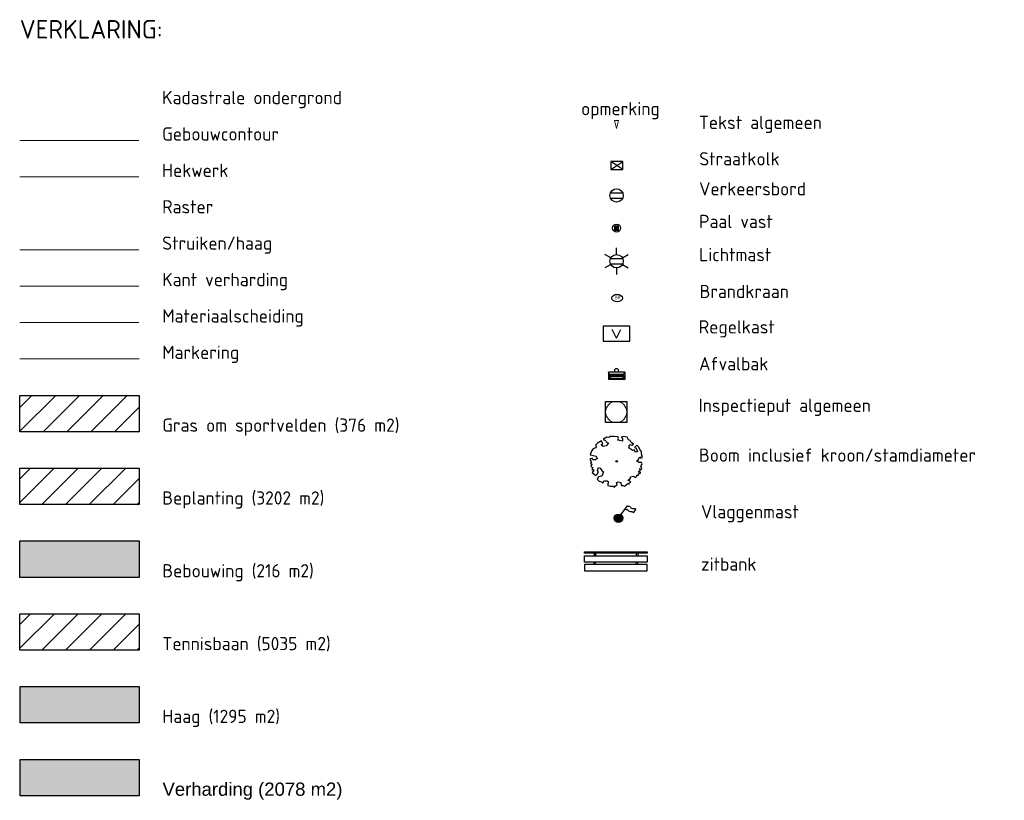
# Model space of a CAD drawing. Header units: metres. Extents: x 102852 to 106916, y 385458 to 392749.
# Tile 23 of 25: x 104936 to 104973, y 386213 to 386243. Entities that reach past the tile are written whole.
import ezdxf
from ezdxf.enums import TextEntityAlignment as Align

# ---------------------------------------------------------------- set-up
doc = ezdxf.new("R2010")
doc.units = ezdxf.units.M
for name, color, linetype, lineweight in [('0-BEBOUWING', 7, 'Continuous', 30), ('0-BEPLANTING', 14, 'Continuous', 30), ('0-GRAS OM SPORTVELDEN', 2, 'Continuous', 30), ('0-HAAG', 82, 'Continuous', 30), ('0-TENNISBAAN', 160, 'Continuous', 30), ('B-WE-GR-BOOM-S', 90, 'Continuous', 30), ('B-WE-GR-GROND-S', 32, 'Continuous', 30), ('B-WE-GR-STRUIK-G', 90, 'Continuous', 13), ('B-WE-IE-GEBOUW-G', 10, 'Continuous', 0), ('B-WE-IE-MEUBILAIR_WEGMEUBILAIR-S', 7, 'Continuous', 30), ('B-WE-IE-OV-LICHTMAST-S', 40, 'Continuous', 30), ('B-WE-IE-TERREINAFSCHEIDING_KUNSTMATIG_HEKWERK-G', 6, 'Continuous', 0), ('B-WE-KL-DATA_CAI_KAST-S', 90, 'Continuous', 30), ('B-WE-KL-WATER_BRANDLEIDING_BRANDHYDRANT-S', 150, 'Continuous', 30), ('B-WE-RI-HWA_KOLK_STRAATKOLK-S', 150, 'Continuous', 30), ('B-WE-RI-INSPECTIEPUT_ALGEMEEN-S', 7, 'Continuous', 30), ('B-WE-VH-KANTVERHARDING-G', 60, 'Continuous', 13), ('B-WE-VH-MATERIAALGRENS-G', 31, 'Continuous', 13), ('B-WE-VV-MARKERING-G', 7, 'Continuous', 13), ('X-XX-AL-LEGENDA-T35', 50, 'Continuous', 30), ('X-XX-AL-TEKST_ALGEMEEN-T', 1, 'Continuous', 13)]:
    doc.layers.add(name, color=color, linetype=linetype, lineweight=lineweight)
doc.styles.add('NLCS-ISO', font='NLCS-ISO.ttf')
doc.styles.add('NLCS-ISO-M200-T25', font='NLCS-ISO.ttf', dxfattribs={"height": 0.5})
doc.styles.add('NLCS-ISO-M200-T35', font='NLCS-ISO.ttf', dxfattribs={"height": 0.7})
doc.styles.add('NLCS_25', font='NLCS-ISO.ttf', dxfattribs={"height": 2.5})
doc.styles.add('Style-Arial', font='arial.ttf')
pattern_1 = [(45, (1809.00106, 700.7961), (-0.4490128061, 0.4490128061), [])]

# ---------------------------------------------------------------- blocks, each defined once
blk = doc.blocks.new('SIE-WEG_ZITBANK_MET_LEUNING')
blk.add_hatch(color=256).paths.add_polyline_path([(-5.91, 1.52), (-5.91, 1.81), (5.91, 1.81), (5.91, 1.52)])
for p, q in [((-4.13, 1.52), (-4.13, 1.03)), ((-3.84, 1.52), (-3.84, 1.03)), ((3.84, 1.52), (3.84, 1.03)), ((4.13, 1.52), (4.13, 1.03)), ((-4.13, -0.63), (-4.13, -0.15)), ((-3.84, -0.63), (-3.84, -0.15)), ((3.84, -0.63), (3.84, -0.15)), ((4.13, -0.63), (4.13, -0.15))]:
    blk.add_line(p, q)
for points in [[(-5.91, 1.52), (-5.91, 1.81), (5.91, 1.81), (5.91, 1.52)], [(5.91, 1.03), (5.91, -0.15), (-5.91, -0.15), (-5.91, 1.03)], [(-5.91, -0.63), (-5.91, -1.81), (5.91, -1.81), (5.91, -0.63)]]:
    blk.add_3dface(points)
blk = doc.blocks.new('SIE-WEG_PAAL_VAST')
blk.add_hatch(color=256).paths.add_polyline_path([(-0.37, -0.37), (-0.37, 0.37), (0.37, 0.37), (0.37, -0.37)])
blk.add_circle((0, 0), 0.75)
blk.add_3dface([(0.37, 0.37), (-0.37, 0.37), (-0.37, -0.37), (0.37, -0.37)])
at = {"style": 'NLCS-ISO'}
blk.add_attdef('TYPE', (0, 0), '', height=1.75, dxfattribs=at)
blk = doc.blocks.new('B-SIE-WEG_LICHTMAST-SO')
at = {"ltscale": 0.1}
for p, q in [((0, 1.27), (0, 2.53)), ((-1.1, 0.63), (-2.19, 1.27)), ((1.1, 0.63), (2.19, 1.27)), ((-1.1, -0.63), (-2.19, -1.27)), ((0, -1.27), (0, -2.53)), ((1.1, -0.63), (2.19, -1.27))]:
    blk.add_line(p, q, dxfattribs=at)
at = {"flags": 128}
for points in [[(-1.16, 0.5), (1.16, 0.5)], [(-1.16, -0.5), (1.16, -0.5)]]:
    blk.add_lwpolyline(points, dxfattribs=at)
at = {"ltscale": 0.1}
blk.add_circle((0, 0), 1.27, dxfattribs=at)
at = {"style": 'NLCS-ISO'}
blk.add_attdef('TYPE', text='', height=1.8, dxfattribs=at).set_placement((0, 2.53), align=Align.BOTTOM_CENTER)
blk = doc.blocks.new('SIE-WEG_VERKEERSBORD_ROND')
for p, q in [((-1.15, 0.5), (1.15, 0.5)), ((-1.15, -0.5), (1.15, -0.5))]:
    blk.add_line(p, q)
blk.add_circle((0, 0), 1.25)
blk = doc.blocks.new('SIE-WEG_AFVALBAK_TYPE_02')
at = {"linetype": 'Continuous'}
for p, q in [((1.56, -0.35), (-1.56, -0.35)), ((-1.33, -0.76), (-1.56, -0.35)), ((-1.33, -0.99), (-1.56, -1.72)), ((1.56, -1.72), (-1.56, -1.72)), ((1.33, -0.76), (-1.33, -0.76)), ((-1.33, -0.99), (-1.33, -0.76)), ((1.33, -0.99), (-1.33, -0.99)), ((-1.18, -1.16), (-1.3, -1.55)), ((1.3, -1.55), (-1.3, -1.55)), ((1.18, -1.16), (-1.18, -1.16)), ((1.18, -1.16), (1.3, -1.55)), ((1.33, -0.76), (1.56, -0.35)), ((1.33, -0.99), (1.33, -0.76)), ((1.33, -0.99), (1.56, -1.72))]:
    blk.add_line(p, q, dxfattribs=at)
for p, q in [((-1.56, -0.35), (-1.56, -1.72)), ((1.56, -0.35), (1.56, -1.72))]:
    blk.add_line(p, q)
blk.add_circle((0, 0), 0.354, dxfattribs=at)
blk = doc.blocks.new('SKL-WATER_BRANDHYDRANT-SO')
blk.add_ellipse((0, 0), major_axis=(-1.02, 0), ratio=0.685994)
at = {"style": 'NLCS-ISO'}
blk.add_text('BR', height=0.562, dxfattribs=at).set_placement((-0.42, -0.22))
blk = doc.blocks.new('B-SRI-PUT_VWA-SO')
at = {"lineweight": 0}
blk.add_circle((0, 0), 2, dxfattribs=at)
blk.add_3dface([(-2, 2), (2, 2), (2, -2), (-2, -2)])
blk.add_3dface([(2, -2), (2, 2), (-2, 2), (-2, -2)], dxfattribs=at)
blk = doc.blocks.new('Straatkolk 300x450')
at = {"layer": 'B-WE-RI-HWA_KOLK_STRAATKOLK-S'}
for p, q in [((-1.13, -0.75), (1.13, 0.75)), ((1.13, -0.75), (-1.13, 0.75))]:
    blk.add_line(p, q, dxfattribs=at)
blk.add_3dface([(-1.13, -0.75), (1.13, -0.75), (1.13, 0.75), (-1.13, 0.75)], dxfattribs=at)
blk = doc.blocks.new('SKL-DATA_TERREINKAST-SO')
for q in [(-0.82, 0.8), (0.82, 0.8)]:
    blk.add_line((0, -0.84), q)
blk.add_3dface([(2.52, 1.41), (-2.52, 1.41), (-2.52, -1.41), (2.52, -1.41)])
at = {"style": 'NLCS-ISO'}
blk.add_attdef('TYPE', text='', height=1.75, dxfattribs=at).set_placement((-0.17, 3.44), align=Align.MIDDLE_CENTER)
blk = doc.blocks.new('opmerking')
at = {"layer": 'X-XX-AL-TEKST_ALGEMEEN-T'}
for p, q in [((-0.37, 1.5), (0, 0)), ((0.37, 1.5), (-0.37, 1.5)), ((0.37, 1.5), (0, 0))]:
    blk.add_line(p, q, dxfattribs=at)
blk = doc.blocks.new('opmerkingen')
at = {"layer": 'B-WE-GR-GROND-S'}
blk.add_blockref('opmerking', (0, 0), dxfattribs=at)
at = {"layer": 'X-XX-AL-TEKST_ALGEMEEN-T', "color": 7, "style": 'NLCS-ISO-M200-T25'}
blk.add_attdef('OPMERKINGEN', (0, 0), '', height=1.8, dxfattribs=at)
blk = doc.blocks.new('SIE-WEG_VLAGGEMAST')
blk.add_hatch(color=256).paths.add_polyline_path([(0.8, 0, 1), (-0.8, 0, 1)])
for p, q in [((0.46, 0.65), (1.69, 2.33)), ((2.82, 1.04), (3.26, 1.64))]:
    blk.add_line(p, q)
blk.add_circle((0, 0), 0.8)
for points in [[(1.69, 2.33), (1.85, 2.27), (2.03, 2.26), (2.21, 2.17), (2.34, 1.99), (2.66, 1.87), (2.98, 1.85), (3.19, 1.77), (3.26, 1.64)], [(1.26, 1.74), (1.42, 1.68), (1.6, 1.67), (1.77, 1.57), (1.91, 1.4), (2.23, 1.28), (2.55, 1.26), (2.76, 1.18), (2.82, 1.04)]]:
    blk.add_spline(points, degree=3)

msp = doc.modelspace()

# ---------------------------------------------------------------- hatches: boundary and pattern name
at = {"layer": '0-BEBOUWING', "true_color": 0x636466}
msp.add_hatch(color=251, dxfattribs=at).paths.add_polyline_path([(104935.961, 386221.657), (104935.961, 386223.031), (104940.461, 386223.031), (104940.461, 386221.657)])
at = {"layer": '0-BEBOUWING', "true_color": 0x939598, "extrusion": (0, 0, -1)}
msp.add_hatch(color=252, dxfattribs=at).paths.add_polyline_path([(-104940.466, 386213.412), (-104940.466, 386214.787), (-104935.966, 386214.787), (-104935.966, 386213.412)])
at = {"layer": '0-BEPLANTING'}
h = msp.add_hatch(dxfattribs=at)
h.set_pattern_fill('ANSI31', color=256, scale=0.01, pattern_type=2)
h.set_pattern_definition(pattern_1)
h.paths.add_polyline_path([(104935.96, 386224.406), (104935.959, 386225.78), (104940.459, 386225.78), (104940.459, 386224.406)])
at = {"layer": '0-GRAS OM SPORTVELDEN'}
h = msp.add_hatch(dxfattribs=at)
h.set_pattern_fill('ANSI31', color=256, scale=0.01, pattern_type=2)
h.set_pattern_definition(pattern_1)
h.paths.add_polyline_path([(104935.958, 386227.154), (104935.957, 386228.528), (104940.457, 386228.528), (104940.457, 386227.154)])
at = {"layer": '0-HAAG', "ltscale": 0.2, "true_color": 0x136734, "extrusion": (0, 0, -1)}
msp.add_hatch(color=116, dxfattribs=at).paths.add_polyline_path([(-104940.464, 386216.161), (-104940.464, 386217.535), (-104935.964, 386217.535), (-104935.965, 386216.161)])
at = {"layer": '0-TENNISBAAN'}
h = msp.add_hatch(dxfattribs=at)
h.set_pattern_fill('ANSI31', color=256, scale=0.01, pattern_type=2)
h.set_pattern_definition([(45, (1809.0044, 695.2995), (-0.4490128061, 0.4490128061), [])])
h.paths.add_polyline_path([(104935.963, 386218.909), (104935.962, 386220.283), (104940.462, 386220.283), (104940.462, 386218.909)])

# ---------------------------------------------------------------- linework, layer by layer
for points in [[(104935.958, 386227.154), (104935.957, 386228.528), (104940.457, 386228.528), (104940.457, 386227.154)], [(104935.96, 386224.406), (104935.959, 386225.78), (104940.459, 386225.78), (104940.459, 386224.406)], [(104935.961, 386221.657), (104935.961, 386223.031), (104940.461, 386223.031), (104940.461, 386221.657)], [(104935.963, 386218.909), (104935.962, 386220.283), (104940.462, 386220.283), (104940.462, 386218.909)], [(104935.965, 386216.161), (104935.964, 386217.535), (104940.464, 386217.535), (104940.464, 386216.161)], [(104935.966, 386213.412), (104935.966, 386214.787), (104940.466, 386214.787), (104940.466, 386213.412)]]:
    msp.add_3dface(points)
at = {"layer": 'B-WE-GR-BOOM-S', "linetype": 'Continuous', "flags": 128}
msp.add_lwpolyline([(104959.03, 386226.746), (104958.996, 386226.83), (104958.929, 386226.855), (104958.879, 386226.947), (104958.745, 386226.981), (104958.661, 386226.947), (104958.712, 386226.897), (104958.703, 386226.805), (104958.535, 386226.838), (104958.56, 386226.905), (104958.527, 386226.981), (104958.46, 386226.964), (104958.393, 386226.981), (104958.259, 386226.972), (104958.192, 386226.939), (104958.1, 386226.955), (104957.982, 386226.863), (104958.066, 386226.822), (104958.091, 386226.771), (104958.175, 386226.729), (104958.091, 386226.62), (104957.982, 386226.596), (104957.907, 386226.662), (104957.966, 386226.686), (104957.915, 386226.813), (104957.764, 386226.729), (104957.689, 386226.646), (104957.731, 386226.612), (104957.689, 386226.545), (104957.605, 386226.512), (104957.547, 386226.453), (104957.488, 386226.285), (104957.714, 386226.227), (104957.748, 386226.151), (104957.689, 386226.101), (104957.589, 386226.101), (104957.569, 386226.153), (104957.471, 386226.118), (104957.538, 386226.009), (104957.505, 386225.967), (104957.547, 386225.933), (104957.513, 386225.841), (104957.583, 386225.806), (104957.547, 386225.732), (104957.605, 386225.724), (104957.631, 386225.701), (104957.566, 386225.621), (104957.706, 386225.506), (104957.756, 386225.556), (104957.798, 386225.648), (104957.764, 386225.69), (104957.806, 386225.808), (104957.865, 386225.774), (104957.932, 386225.69), (104957.991, 386225.64), (104957.932, 386225.481), (104957.806, 386225.456), (104957.756, 386225.363), (104957.823, 386225.288), (104957.924, 386225.263), (104957.936, 386225.238), (104957.949, 386225.213), (104958.024, 386225.297), (104958.125, 386225.297), (104958.175, 386225.263), (104958.15, 386225.188), (104958.15, 386225.121), (104958.259, 386225.095), (104958.368, 386225.104), (104958.393, 386225.053), (104958.443, 386225.112), (104958.51, 386225.146), (104958.478, 386225.241), (104958.544, 386225.263), (104958.644, 386225.238), (104958.661, 386225.121), (104958.72, 386225.129), (104958.778, 386225.095), (104958.904, 386225.196), (104958.963, 386225.171), (104958.954, 386225.213), (104959.021, 386225.246), (104958.971, 386225.297), (104958.913, 386225.314), (104959.005, 386225.397), (104959.013, 386225.447), (104959.122, 386225.473), (104959.197, 386225.431), (104959.247, 386225.481), (104959.244, 386225.516), (104959.315, 386225.516), (104959.315, 386225.565), (104959.382, 386225.59), (104959.382, 386225.632), (104959.306, 386225.632), (104959.399, 386225.724), (104959.34, 386225.757), (104959.415, 386225.732), (104959.44, 386225.791), (104959.399, 386225.858), (104959.457, 386225.95), (104959.423, 386225.992), (104959.34, 386225.992), (104959.239, 386226.059), (104959.306, 386226.101), (104959.365, 386226.21), (104959.399, 386226.16), (104959.465, 386226.185), (104959.423, 386226.327), (104959.432, 386226.42), (104959.39, 386226.436), (104959.323, 386226.57), (104959.256, 386226.645), (104959.165, 386226.563), (104959.223, 386226.529), (104959.273, 386226.403), (104959.197, 386226.386), (104959.155, 386226.47), (104959.088, 386226.453), (104959.021, 386226.503), (104958.938, 386226.545), (104958.979, 386226.579), (104958.954, 386226.629), (104958.996, 386226.679), (104959.063, 386226.654), (104959.122, 386226.688)], close=True, dxfattribs=at)
at = {"layer": 'B-WE-GR-BOOM-S'}
msp.add_circle((104958.49, 386226.042), 0.03, dxfattribs=at)
at = {"layer": 'B-WE-GR-STRUIK-G'}
msp.add_line((104940.453, 386234.025), (104935.953, 386234.025), dxfattribs=at)
at = {"layer": 'B-WE-IE-GEBOUW-G'}
msp.add_line((104940.452, 386238.147), (104935.952, 386238.147), dxfattribs=at)
at = {"layer": 'B-WE-IE-TERREINAFSCHEIDING_KUNSTMATIG_HEKWERK-G'}
msp.add_line((104940.452, 386236.773), (104935.952, 386236.773), dxfattribs=at)
at = {"layer": 'B-WE-VH-KANTVERHARDING-G'}
msp.add_line((104940.455, 386232.65), (104935.955, 386232.65), dxfattribs=at)
at = {"layer": 'B-WE-VH-MATERIAALGRENS-G'}
msp.add_line((104940.455, 386231.276), (104935.955, 386231.276), dxfattribs=at)
at = {"layer": 'B-WE-VV-MARKERING-G'}
msp.add_line((104940.456, 386229.902), (104935.956, 386229.902), dxfattribs=at)

# ---------------------------------------------------------------- block references
at = {"layer": 'B-WE-IE-MEUBILAIR_WEGMEUBILAIR-S', "xscale": 0.2, "yscale": 0.2, "zscale": 0.2, "rotation": 360}
for name, p in [('SIE-WEG_VERKEERSBORD_ROND', (104958.486, 386236.076)), ('SIE-WEG_PAAL_VAST', (104958.486, 386234.844)), ('SIE-WEG_AFVALBAK_TYPE_02', (104958.486, 386229.472)), ('SIE-WEG_VLAGGEMAST', (104958.557, 386223.888)), ('SIE-WEG_ZITBANK_MET_LEUNING', (104958.459, 386222.264))]:
    msp.add_blockref(name, p, dxfattribs=at)
at = {"layer": 'B-WE-IE-OV-LICHTMAST-S', "xscale": 0.2, "yscale": 0.2, "zscale": 0.2, "rotation": 360}
msp.add_blockref('B-SIE-WEG_LICHTMAST-SO', (104958.486, 386233.593), dxfattribs=at)
at = {"layer": 'B-WE-KL-DATA_CAI_KAST-S', "xscale": 0.2, "yscale": 0.2, "zscale": 0.2, "rotation": 360}
msp.add_blockref('SKL-DATA_TERREINKAST-SO', (104958.482, 386230.856), dxfattribs=at)
at = {"layer": 'B-WE-KL-WATER_BRANDLEIDING_BRANDHYDRANT-S', "xscale": 0.2, "yscale": 0.2, "zscale": 0.2, "rotation": 360}
msp.add_blockref('SKL-WATER_BRANDHYDRANT-SO', (104958.507, 386232.201), dxfattribs=at)
at = {"layer": 'B-WE-RI-HWA_KOLK_STRAATKOLK-S', "xscale": 0.2, "yscale": 0.2, "zscale": 0.2, "rotation": 360}
msp.add_blockref('Straatkolk 300x450', (104958.49, 386237.208), dxfattribs=at)
at = {"layer": 'B-WE-RI-INSPECTIEPUT_ALGEMEEN-S', "xscale": 0.2, "yscale": 0.2, "zscale": 0.2, "rotation": 360}
msp.add_blockref('B-SRI-PUT_VWA-SO', (104958.471, 386227.903), dxfattribs=at)
at = {"layer": 'X-XX-AL-TEKST_ALGEMEEN-T', "xscale": 0.2, "yscale": 0.2, "zscale": 0.2, "rotation": 360}
msp.add_blockref('opmerkingen', (104958.48, 386238.605), dxfattribs=at)

# ---------------------------------------------------------------- texts
at = {"layer": 'X-XX-AL-LEGENDA-T35', "color": 7, "style": 'NLCS-ISO-M200-T35'}
msp.add_text('VERKLARING:', height=0.7, dxfattribs=at).set_placement((104935.955, 386241.998))
at = {"layer": 'X-XX-AL-TEKST_ALGEMEEN-T', "color": 7}
for s, style, p in [('Kadastrale ondergrond', 'NLCS_25', (104941.328, 386239.521)), ('opmerking', 'NLCS_25', (104957.146, 386239.102)), ('Tekst algemeen', 'NLCS_25', (104961.594, 386238.582)), ('Gebouwcontour', 'NLCS_25', (104941.329, 386238.147)), ('Straatkolk', 'NLCS_25', (104961.605, 386237.208)), ('Hekwerk', 'NLCS_25', (104941.329, 386236.773)), ('Verkeersbord', 'NLCS_25', (104961.601, 386236.076)), ('Raster', 'NLCS_25', (104941.33, 386235.399)), ('Paal vast', 'NLCS_25', (104961.601, 386234.844)), ('Struiken/haag', 'NLCS_25', (104941.33, 386234.025)), ('Lichtmast', 'NLCS_25', (104961.601, 386233.593)), ('Kant verharding', 'NLCS_25', (104941.332, 386232.65)), ('Brandkraan', 'NLCS_25', (104961.621, 386232.201)), ('Materiaalscheiding', 'NLCS_25', (104941.332, 386231.276)), ('Regelkast', 'NLCS_25', (104961.588, 386230.865)), ('Markering', 'NLCS_25', (104941.333, 386229.902)), ('Afvalbak', 'NLCS_25', (104961.6, 386229.472)), ('Inspectieput algemeen', 'NLCS_25', (104961.585, 386227.903)), ('Gras om sportvelden (376 m2)', 'NLCS_25', (104941.334, 386227.154)), ('Boom inclusief kroon/stamdiameter', 'NLCS_25', (104961.596, 386226.022)), ('Beplanting (3202 m2)', 'NLCS_25', (104941.336, 386224.406)), ('Vlaggenmast', 'NLCS_25', (104961.672, 386223.888)), ('Bebouwing (216 m2)', 'NLCS_25', (104941.338, 386221.657)), ('zitbank', 'NLCS_25', (104961.672, 386221.908)), ('Tennisbaan (5035 m2)', 'NLCS_25', (104941.34, 386218.909)), ('Haag (1295 m2)', 'NLCS_25', (104941.341, 386216.161)), ('Verharding (2078 m2)', 'Style-Arial', (104941.343, 386213.412))]:
    msp.add_text(s, height=0.5, dxfattribs=dict(at, style=style)).set_placement(p)

doc.saveas('drawing.dxf')
